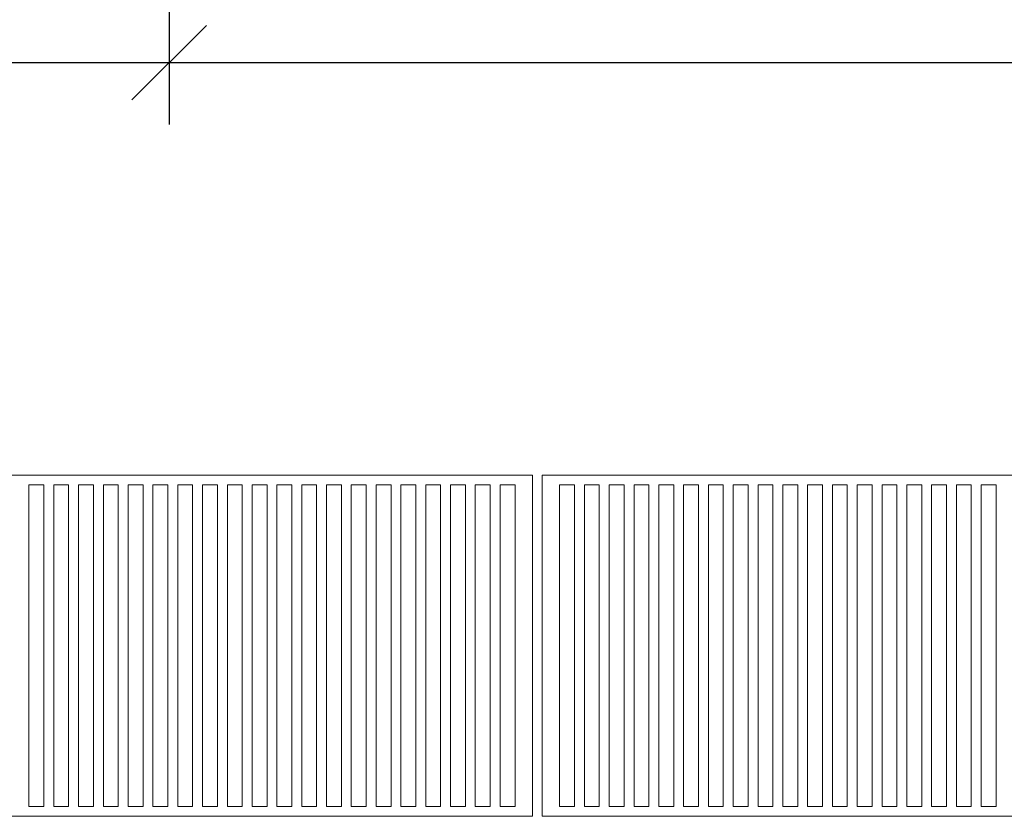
# Model space of a CAD drawing. Header units: inches. Extents: x -96941 to 10978768, y -673 to 1070890.
# Tile 251 of 256: x 64832 to 65824, y 3848 to 4651. Entities that reach past the tile are written whole.
import ezdxf

# ---------------------------------------------------------------- set-up
doc = ezdxf.new("R2010")
doc.units = ezdxf.units.IN
doc.layers.get('Defpoints').update_dxf_attribs({"color": 6, "lineweight": 9})
doc.layers.add('!_A_21_KÓTY', color=3, linetype='Continuous', lineweight=9)
doc.layers.add('!_A_23_ŠRAFY', color=252, linetype='Continuous', lineweight=9)
doc.layers.add('!_A_52_NOVÉ KCIE', color=7, linetype='Continuous', lineweight=13, true_color=0xa30000)
doc.styles.add('Iso CP', font='isocp.shx', dxfattribs={"width": 0.8})
doc.dimstyles.new('1-50', dxfattribs={"dimscale": 50, "dimtxt": 2.5, "dimasz": 1.5, "dimexe": 1.25, "dimexo": 1, "dimtad": 1, "dimdec": 0, "dimrnd": 5, "dimdsep": 46, "dimtxsty": 'Iso CP', "dimblk1": 'OBLIQUE', "dimblk2": 'OBLIQUE', "dimsah": 1, "dimcen": 2.5, "dimclrt": 4, "dimadec": 0, "dimazin": 0, "dimtfac": 1, "dimtdec": 0, "dimtmove": 1, "dimatfit": 3, "dimldrblk": 'OBLIQUE', "dimfxl": 5, "dimfxlon": 1, "dimtfill": 1, "dimtolj": 1, "dimtzin": 0, "dimarcsym": 0})

# ---------------------------------------------------------------- blocks, each defined once
blk = doc.blocks.new('_Oblique')
at = {"color": 0, "linetype": 'ByBlock', "lineweight": -2}
blk.add_line((-0.5, -0.5), (0.5, 0.5), dxfattribs=at)
blk = doc.blocks.new('*D2466')
at = {"layer": '!_A_21_KÓTY', "color": 0, "lineweight": -2, "transparency": 16777216}
for p, q in [((62482.59, 4857.76), (62482.59, 4545.26)), ((64982.59, 4857.76), (64982.59, 4545.26)), ((62482.59, 4607.76), (64982.59, 4607.76))]:
    blk.add_line(p, q, dxfattribs=at)
at = {"layer": 'Defpoints', "color": 0, "transparency": 16777216}
for p in [(62482.59, 5289.83), (64982.59, 5289.83), (64982.59, 4607.76)]:
    blk.add_point(p, dxfattribs=at)
at = {"layer": '!_A_21_KÓTY', "color": 0, "lineweight": -2, "transparency": 16777216, "xscale": 75, "yscale": 75, "zscale": 75, "rotation": 180}
blk.add_blockref('_Oblique', (62482.59, 4607.76), dxfattribs=at)
at = {"layer": '!_A_21_KÓTY', "color": 0, "lineweight": -2, "transparency": 16777216, "xscale": 75, "yscale": 75, "zscale": 75}
blk.add_blockref('_Oblique', (64982.59, 4607.76), dxfattribs=at)
at = {"layer": '!_A_21_KÓTY', "color": 4, "transparency": 16777216, "insert": (63732.59, 4701.52), "char_height": 125, "attachment_point": 5, "style": 'Iso CP', "bg_fill": 3, "box_fill_scale": 1.1, "bg_fill_color": 256, "bg_fill_true_color": 13158600, "bg_fill_transparency": 0}
blk.add_mtext('\\A1;2500', dxfattribs=at)
blk = doc.blocks.new('*D2467')
at = {"layer": '!_A_21_KÓTY', "color": 0, "lineweight": -2, "transparency": 16777216}
for p, q in [((64982.59, 4857.76), (64982.59, 4545.26)), ((67482.59, 4857.76), (67482.59, 4545.26)), ((64982.59, 4607.76), (67482.59, 4607.76))]:
    blk.add_line(p, q, dxfattribs=at)
at = {"layer": 'Defpoints', "color": 0, "transparency": 16777216}
for p in [(64982.59, 5289.83), (67482.59, 5289.83), (67482.59, 4607.76)]:
    blk.add_point(p, dxfattribs=at)
at = {"layer": '!_A_21_KÓTY', "color": 0, "lineweight": -2, "transparency": 16777216, "xscale": 75, "yscale": 75, "zscale": 75, "rotation": 180}
blk.add_blockref('_Oblique', (64982.59, 4607.76), dxfattribs=at)
at = {"layer": '!_A_21_KÓTY', "color": 0, "lineweight": -2, "transparency": 16777216, "xscale": 75, "yscale": 75, "zscale": 75}
blk.add_blockref('_Oblique', (67482.59, 4607.76), dxfattribs=at)
at = {"layer": '!_A_21_KÓTY', "color": 4, "transparency": 16777216, "insert": (66232.59, 4701.52), "char_height": 125, "attachment_point": 5, "style": 'Iso CP', "bg_fill": 3, "box_fill_scale": 1.1, "bg_fill_color": 256, "bg_fill_true_color": 13158600, "bg_fill_transparency": 0}
blk.add_mtext('\\A1;2500', dxfattribs=at)

msp = doc.modelspace()

# ---------------------------------------------------------------- linework, layer by layer
at = {"layer": '!_A_23_ŠRAFY', "color": 14, "true_color": 0xa30000}
for points in [[(64841.233, 3858.126), (64841.233, 4182.126), (64856.233, 4182.126), (64856.233, 3858.126)], [(64866.233, 3858.126), (64866.233, 4182.126), (64881.233, 4182.126), (64881.233, 3858.126)], [(64891.233, 3858.126), (64891.233, 4182.126), (64906.233, 4182.126), (64906.233, 3858.126)], [(64916.233, 3858.126), (64916.233, 4182.126), (64931.233, 4182.126), (64931.233, 3858.126)], [(64941.233, 3858.126), (64941.233, 4182.126), (64956.233, 4182.126), (64956.233, 3858.126)], [(64966.233, 3858.126), (64966.233, 4182.126), (64981.233, 4182.126), (64981.233, 3858.126)], [(64991.233, 3858.126), (64991.233, 4182.126), (65006.233, 4182.126), (65006.233, 3858.126)], [(65016.233, 3858.126), (65016.233, 4182.126), (65031.233, 4182.126), (65031.233, 3858.126)], [(65041.233, 3858.126), (65041.233, 4182.126), (65056.233, 4182.126), (65056.233, 3858.126)], [(65066.233, 3858.126), (65066.233, 4182.126), (65081.233, 4182.126), (65081.233, 3858.126)], [(65091.233, 3858.126), (65091.233, 4182.126), (65106.233, 4182.126), (65106.233, 3858.126)], [(65116.233, 3858.126), (65116.233, 4182.126), (65131.233, 4182.126), (65131.233, 3858.126)], [(65141.233, 3858.126), (65141.233, 4182.126), (65156.233, 4182.126), (65156.233, 3858.126)], [(65166.233, 3858.126), (65166.233, 4182.126), (65181.233, 4182.126), (65181.233, 3858.126)], [(65191.233, 3858.126), (65191.233, 4182.126), (65206.233, 4182.126), (65206.233, 3858.126)], [(65216.233, 3858.126), (65216.233, 4182.126), (65231.233, 4182.126), (65231.233, 3858.126)], [(65241.233, 3858.126), (65241.233, 4182.126), (65256.233, 4182.126), (65256.233, 3858.126)], [(65266.233, 3858.126), (65266.233, 4182.126), (65281.233, 4182.126), (65281.233, 3858.126)], [(65291.233, 3858.126), (65291.233, 4182.126), (65306.233, 4182.126), (65306.233, 3858.126)], [(65316.233, 3858.126), (65316.233, 4182.126), (65331.233, 4182.126), (65331.233, 3858.126)], [(65376.233, 3858.126), (65376.233, 4182.126), (65391.233, 4182.126), (65391.233, 3858.126)], [(65401.233, 3858.126), (65401.233, 4182.126), (65416.233, 4182.126), (65416.233, 3858.126)], [(65426.233, 3858.126), (65426.233, 4182.126), (65441.233, 4182.126), (65441.233, 3858.126)], [(65451.233, 3858.126), (65451.233, 4182.126), (65466.233, 4182.126), (65466.233, 3858.126)], [(65476.233, 3858.126), (65476.233, 4182.126), (65491.233, 4182.126), (65491.233, 3858.126)], [(65501.233, 3858.126), (65501.233, 4182.126), (65516.233, 4182.126), (65516.233, 3858.126)], [(65526.233, 3858.126), (65526.233, 4182.126), (65541.233, 4182.126), (65541.233, 3858.126)], [(65551.233, 3858.126), (65551.233, 4182.126), (65566.233, 4182.126), (65566.233, 3858.126)], [(65576.233, 3858.126), (65576.233, 4182.126), (65591.233, 4182.126), (65591.233, 3858.126)], [(65601.233, 3858.126), (65601.233, 4182.126), (65616.233, 4182.126), (65616.233, 3858.126)], [(65626.233, 3858.126), (65626.233, 4182.126), (65641.233, 4182.126), (65641.233, 3858.126)], [(65651.233, 3858.126), (65651.233, 4182.126), (65666.233, 4182.126), (65666.233, 3858.126)], [(65676.233, 3858.126), (65676.233, 4182.126), (65691.233, 4182.126), (65691.233, 3858.126)], [(65701.233, 3858.126), (65701.233, 4182.126), (65716.233, 4182.126), (65716.233, 3858.126)], [(65726.233, 3858.126), (65726.233, 4182.126), (65741.233, 4182.126), (65741.233, 3858.126)], [(65751.233, 3858.126), (65751.233, 4182.126), (65766.233, 4182.126), (65766.233, 3858.126)], [(65776.233, 3858.126), (65776.233, 4182.126), (65791.233, 4182.126), (65791.233, 3858.126)], [(65801.233, 3858.126), (65801.233, 4182.126), (65816.233, 4182.126), (65816.233, 3858.126)]]:
    msp.add_lwpolyline(points, close=True, dxfattribs=at)
at = {"layer": '!_A_52_NOVÉ KCIE'}
for points in [[(62348.733, 3848.126), (65348.733, 3848.126), (65348.733, 4192.126), (62348.733, 4192.126)], [(65358.733, 4192.126), (68358.733, 4192.126), (68358.733, 3848.126), (65358.733, 3848.126)]]:
    msp.add_lwpolyline(points, close=True, dxfattribs=at)

# ---------------------------------------------------------------- texts
at = {"layer": '!_A_52_NOVÉ KCIE', "insert": (65746.953, 5245.042), "char_height": 125, "attachment_point": 1, "rotation": 348.831657, "style": 'Iso CP'}
msp.add_mtext_dynamic_manual_height_columns('navrhovaný SDK podhľad s.v. 3000 mm', width=2949.00892, gutter_width=1, heights=[0], dxfattribs=at)

# ---------------------------------------------------------------- dimensions: what is measured, and where the dimension line sits
at = {"layer": '!_A_21_KÓTY'}
dim = msp.add_linear_dim(base=(64982.595, 4607.759), p1=(62482.595, 5289.831), p2=(64982.595, 5289.831), dimstyle='1-50', dxfattribs=at)
dim.commit()
dim.dimension.update_dxf_attribs({"geometry": '*D2466', "text_midpoint": (63732.595, 4701.521)})

# ---------------------------------------------------------------- next in the draw order: dimensions: what is measured, and where the dimension line sits
dim = msp.add_linear_dim(base=(67482.595, 4607.759), p1=(64982.595, 5289.831), p2=(67482.595, 5289.831), dimstyle='1-50', dxfattribs=at)
dim.commit()
dim.dimension.update_dxf_attribs({"geometry": '*D2467', "text_midpoint": (66232.595, 4701.521)})

doc.saveas('drawing.dxf')
